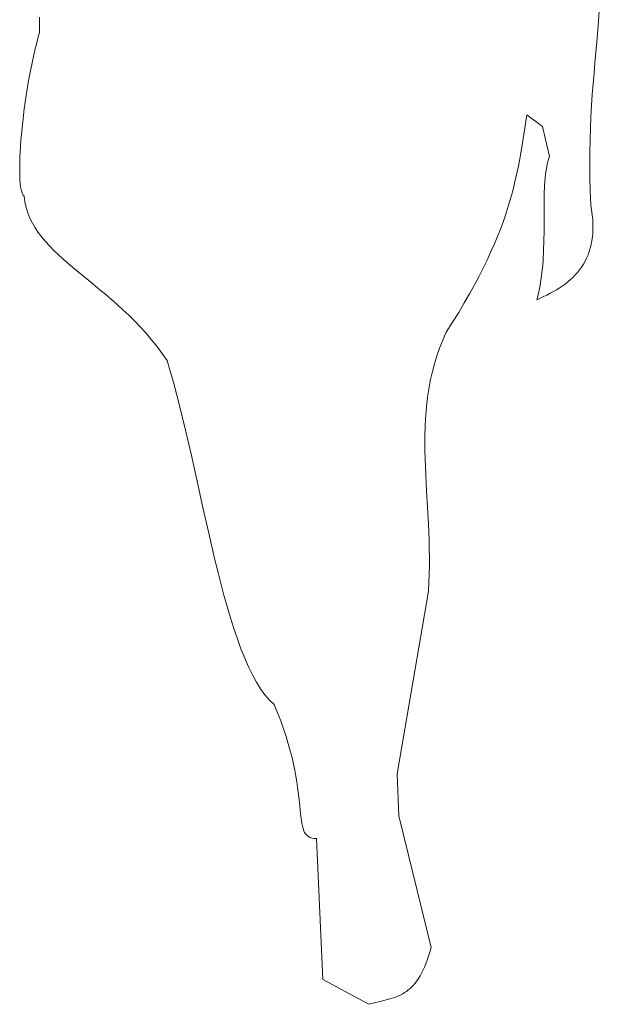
# Model space of a CAD drawing. Header units: millimetres. Extents: x 100.4 to 113.7, y 151.6 to 169.4.
# Tile 12 of 50: x 108.072 to 108.543, y 151.565 to 152.365. Entities that reach past the tile are written whole.
import ezdxf

# ---------------------------------------------------------------- set-up
doc = ezdxf.new("R2010")
doc.units = ezdxf.units.MM

msp = doc.modelspace()

# ---------------------------------------------------------------- linework, layer by layer
at = {"color": 7, "lineweight": 0}
msp.add_lwpolyline([(108.54296, 152.3723), (108.54231, 152.36377), (108.54091, 152.34691), (108.5394, 152.33005), (108.53864, 152.32151), (108.53788, 152.31286), (108.53724, 152.30411), (108.53669, 152.29525), (108.53615, 152.28617), (108.53572, 152.27688), (108.5354, 152.26726), (108.53518, 152.25753), (108.53518, 152.24737), (108.53518, 152.23678), (108.53551, 152.22597), (108.53594, 152.21463), (108.53669, 152.21052), (108.53724, 152.20652), (108.53756, 152.20274), (108.53778, 152.19896), (108.53778, 152.19539), (108.53767, 152.19193), (108.53734, 152.18858), (108.53691, 152.18545), (108.53637, 152.18242), (108.53561, 152.1794), (108.53475, 152.17659), (108.53378, 152.17388), (108.53259, 152.17118), (108.5314, 152.1687), (108.52999, 152.16632), (108.52848, 152.16394), (108.52686, 152.16178), (108.52524, 152.15962), (108.5234, 152.15756), (108.52146, 152.15562), (108.5194, 152.15378), (108.51735, 152.15194), (108.51508, 152.15022), (108.51281, 152.14859), (108.51043, 152.14697), (108.50806, 152.14546), (108.50557, 152.14406), (108.50298, 152.14265), (108.50038, 152.14125), (108.49768, 152.13995), (108.49498, 152.13865), (108.49217, 152.13746), (108.49314, 152.14135), (108.49411, 152.14535), (108.49487, 152.14935), (108.49552, 152.15324), (108.49606, 152.15724), (108.4966, 152.16135), (108.49692, 152.16535), (108.49725, 152.16934), (108.49768, 152.17745), (108.4979, 152.18534), (108.49801, 152.19334), (108.49801, 152.20112), (108.49801, 152.20868), (108.49801, 152.21603), (108.49811, 152.22316), (108.49844, 152.23008), (108.49865, 152.23343), (108.49887, 152.23657), (108.4993, 152.2397), (108.49973, 152.24273), (108.50027, 152.24564), (108.50092, 152.24856), (108.50168, 152.25126), (108.50254, 152.25386), (108.49682, 152.27807), (108.48406, 152.28779), (108.48147, 152.2718), (108.47877, 152.25494), (108.47801, 152.25051), (108.47715, 152.24608), (108.47617, 152.24143), (108.4752, 152.23678), (108.47412, 152.23203), (108.47293, 152.22706), (108.47153, 152.22208), (108.47001, 152.2169), (108.46839, 152.2116), (108.46666, 152.2062), (108.46472, 152.20058), (108.46256, 152.19485), (108.46018, 152.18891), (108.45769, 152.18285), (108.45488, 152.17659), (108.45197, 152.1701), (108.44872, 152.16351), (108.44527, 152.1567), (108.44148, 152.14957), (108.43748, 152.14233), (108.43316, 152.13487), (108.42862, 152.1272), (108.42365, 152.1192), (108.41846, 152.11099), (108.41565, 152.10461), (108.41306, 152.09823), (108.4109, 152.09186), (108.40895, 152.08548), (108.40722, 152.0791), (108.40582, 152.07273), (108.40452, 152.06635), (108.40355, 152.05998), (108.40269, 152.05349), (108.40214, 152.04711), (108.4016, 152.04063), (108.40128, 152.03425), (108.40117, 152.02777), (108.40106, 152.02129), (108.40117, 152.0148), (108.40128, 152.00832), (108.40182, 151.99524), (108.40247, 151.98206), (108.40333, 151.96876), (108.40398, 151.95536), (108.40431, 151.94866), (108.40452, 151.94196), (108.40474, 151.93515), (108.40485, 151.92834), (108.40485, 151.92153), (108.40474, 151.91462), (108.40441, 151.9077), (108.40409, 151.90078), (108.37869, 151.75219), (108.37988, 151.71825), (108.40636, 151.61104), (108.40528, 151.60748), (108.4042, 151.60413), (108.40301, 151.60088), (108.40193, 151.59797), (108.40074, 151.59516), (108.39955, 151.59256), (108.39836, 151.59019), (108.39717, 151.58802), (108.39588, 151.58597), (108.39458, 151.58403), (108.39328, 151.5823), (108.39188, 151.58067), (108.39058, 151.57927), (108.38918, 151.57786), (108.38766, 151.57668), (108.38615, 151.57549), (108.38464, 151.57451), (108.38312, 151.57354), (108.3815, 151.57268), (108.37977, 151.57192), (108.37804, 151.57116), (108.37632, 151.57052), (108.37448, 151.56987), (108.37264, 151.56933), (108.36464, 151.56717), (108.35567, 151.565), (108.31817, 151.58521), (108.31309, 151.69977), (108.31104, 151.69977), (108.30931, 151.70009), (108.3078, 151.70053), (108.30639, 151.70128), (108.30531, 151.70215), (108.30423, 151.70323), (108.30337, 151.70453), (108.30272, 151.70604), (108.30207, 151.70788), (108.30153, 151.70982), (108.3011, 151.71198), (108.30077, 151.71436), (108.30002, 151.71976), (108.29948, 151.72614), (108.29872, 151.73327), (108.29764, 151.74138), (108.29699, 151.7457), (108.29623, 151.75035), (108.29537, 151.7551), (108.29429, 151.76018), (108.2931, 151.76548), (108.2917, 151.77099), (108.29007, 151.77661), (108.28834, 151.78255), (108.28629, 151.78871), (108.28391, 151.7952), (108.28132, 151.80179), (108.27851, 151.8086), (108.27473, 151.81217), (108.27105, 151.81638), (108.26759, 151.82124), (108.26414, 151.82665), (108.26089, 151.8327), (108.25765, 151.83929), (108.25463, 151.84632), (108.2516, 151.85388), (108.24868, 151.86188), (108.24587, 151.87031), (108.24317, 151.87906), (108.24047, 151.88814), (108.23777, 151.89754), (108.23528, 151.90716), (108.23269, 151.917), (108.2302, 151.92715), (108.22545, 151.9478), (108.22069, 151.96876), (108.21594, 151.98994), (108.21129, 152.01091), (108.20891, 152.02129), (108.20653, 152.03155), (108.20416, 152.0416), (108.20167, 152.05144), (108.19919, 152.06095), (108.1967, 152.07035), (108.19411, 152.07932), (108.19151, 152.08797), (108.1873, 152.09402), (108.18308, 152.09975), (108.17865, 152.10526), (108.17422, 152.11045), (108.16957, 152.11552), (108.16503, 152.12028), (108.16039, 152.12493), (108.15563, 152.12936), (108.15098, 152.13357), (108.14634, 152.13768), (108.14158, 152.14168), (108.13694, 152.14557), (108.12786, 152.15303), (108.1191, 152.16016), (108.11489, 152.16372), (108.11078, 152.16718), (108.10678, 152.17064), (108.103, 152.1741), (108.09933, 152.17756), (108.09587, 152.18112), (108.09263, 152.18469), (108.0896, 152.18837), (108.08679, 152.19204), (108.0843, 152.19582), (108.08203, 152.19971), (108.07998, 152.20382), (108.07836, 152.20803), (108.07696, 152.21236), (108.07587, 152.2169), (108.07523, 152.22154), (108.07447, 152.2223), (108.07382, 152.22349), (108.07328, 152.225), (108.07285, 152.22695), (108.07242, 152.22922), (108.07209, 152.23181), (108.07188, 152.23473), (108.07177, 152.23797), (108.07166, 152.24143), (108.07166, 152.2451), (108.07166, 152.2491), (108.07188, 152.25332), (108.07209, 152.25775), (108.07231, 152.26229), (108.07263, 152.26704), (108.07306, 152.27191), (108.07415, 152.28206), (108.07533, 152.29255), (108.07609, 152.29784), (108.07685, 152.30325), (108.07771, 152.30865), (108.07868, 152.31395), (108.07966, 152.31935), (108.08063, 152.32464), (108.08171, 152.32994), (108.08279, 152.33513), (108.08398, 152.34021), (108.08528, 152.34518), (108.08647, 152.34993), (108.08787, 152.35458), (108.08787, 152.3588), (108.08787, 152.3629), (108.08787, 152.36712)], dxfattribs=at)

doc.saveas('drawing.dxf')
